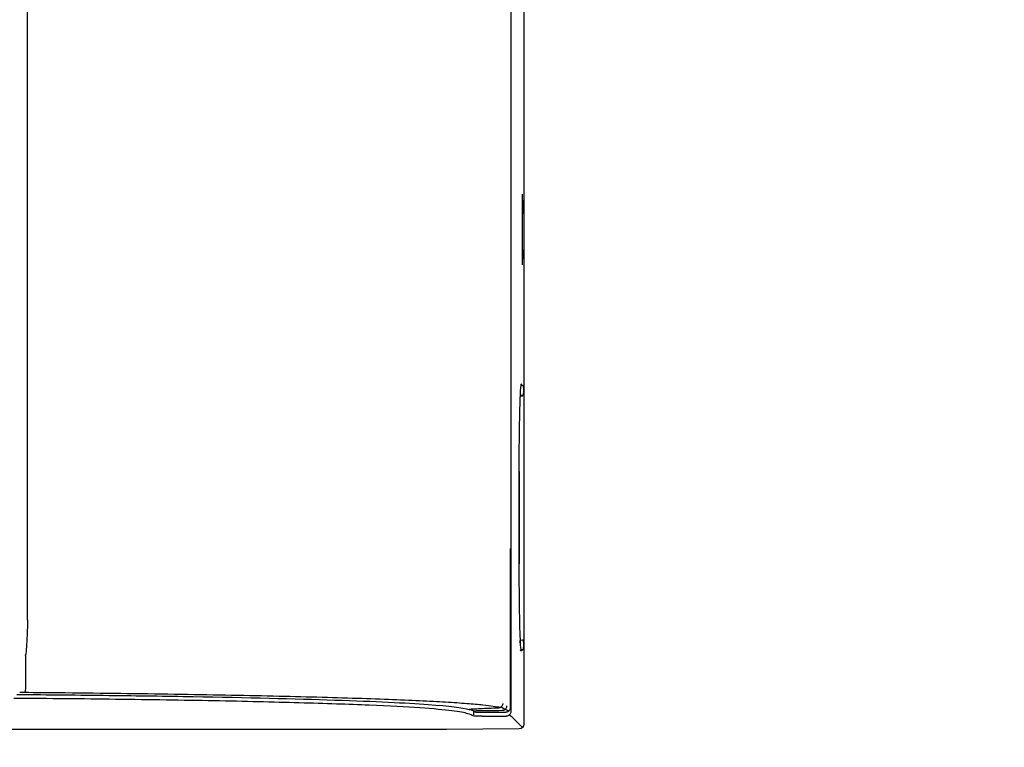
# Model space of a CAD drawing. Header units: millimetres. Extents: x 24385 to 79107, y -56478 to -23676.
# Tile 244 of 256: x 28307 to 28328, y -25731 to -25715. Entities that reach past the tile are written whole.
import ezdxf

# ---------------------------------------------------------------- set-up
doc = ezdxf.new("R2010")
doc.units = ezdxf.units.MM
doc.header["$LTSCALE"] = 2
doc.layers.add('0_OPIS', color=7, linetype='Continuous', lineweight=13)
doc.layers.add('3DPLAN_A_TABELKA POMIESZCZEŃ', color=7, linetype='Continuous', lineweight=0)
doc.layers.add('1', color=7, linetype='Continuous', true_color=0xffffff)
for name, color, linetype in [('3DPLAN_A_KRESKOWANIE 1', 253, 'Continuous'), ('3DPLAN_A_OPIS', 8, 'Continuous'), ('IS_KLIM_urządzenia', 3, 'Continuous')]:
    doc.layers.add(name, color=color, linetype=linetype)
doc.styles.add('ARIAL', font='arial.ttf')

# ---------------------------------------------------------------- blocks, each defined once
blk = doc.blocks.new('scienna')
at = {"layer": '1', "color": 3, "linetype": 'Continuous'}
for p, q in [((37544.427, 3090.376), (37564.952, 3090.376)), ((37564.546, 3090.348), (37564.546, 3090.348)), ((37564.666, 3090.365), (37564.952, 3090.365)), ((37565.932, 3090.347), (37564.669, 3090.347)), ((37565.932, 3090.346), (37564.669, 3090.346)), ((37564.669, 3090.346), (37564.669, 3090.346)), ((37565.749, 3090.386), (37564.952, 3090.386)), ((37565.749, 3090.386), (37564.952, 3090.385)), ((37564.952, 3090.383), (37564.952, 3090.385)), ((37564.952, 3090.383), (37564.952, 3090.346)), ((37565.748, 3090.376), (37575.949, 3090.376)), ((37565.749, 3090.386), (37565.749, 3090.384)), ((37565.749, 3090.384), (37565.749, 3090.346)), ((37565.749, 3090.365), (37565.936, 3090.365)), ((37568.648, 3090.317), (37568.648, 3090.356)), ((37568.657, 3090.318), (37568.653, 3090.345)), ((37568.703, 3090.371), (37568.822, 3090.371)), ((37568.872, 3090.345), (37568.864, 3090.295)), ((37568.877, 3090.312), (37568.877, 3090.356)), ((37572.498, 3090.283), (37570.506, 3090.283)), ((37572.498, 3090.277), (37570.506, 3090.277)), ((37572.498, 3090.277), (37570.506, 3090.277)), ((37572.498, 3090.277), (37572.498, 3090.277)), ((37574.14, 3090.295), (37574.132, 3090.345)), ((37574.182, 3090.371), (37574.301, 3090.371)), ((37574.351, 3090.345), (37574.344, 3090.302)), ((37574.356, 3090.356), (37574.356, 3090.318)), ((37575.813, 3090.14), (37576.02, 3090.347)), ((37576.05, 3090.277), (37576.061, 3088.714)), ((37481.657, 3090.094), (37575.678, 3090.094)), ((37575.588, 3090.089), (37572.166, 3090.089)), ((37575.588, 3090.089), (37575.588, 3090.089)), ((37575.776, 3089.481), (37575.776, 3089.996)), ((37575.636, 3089.964), (37575.58, 3089.886)), ((37575.692, 3089.485), (37575.692, 3089.485)), ((37575.667, 3089.296), (37575.748, 3089.296)), ((37576.063, 3088.07), (37576.063, 3060.946)), ((37573.704, 3079.693), (37483.582, 3079.693)), ((37574.469, 3079.648), (37574.469, 3079.648)), ((37574.473, 3079.648), (37575.169, 3079.648))]:
    blk.add_line(p, q, dxfattribs=at)
at = {"layer": '1', "color": 3, "linetype": 'Continuous', "extrusion": (0, 0, -1)}
for centre, major_axis, ratio, start_param, end_param in [((37564.671, 3090.349), (0.131, 0), 0.025826, 1.581407, 3.141096), ((37565.931, 3090.349), (0.131, 0), 0.025826, 0.000497, 1.560185), ((37568.699, 3090.37), (0.0506, -0.0001), 0.026853, 1.495654, 4.787428), ((37568.826, 3090.37), (0.0506, 0.0001), 0.026853, 4.63735, 7.929124), ((37574.178, 3090.37), (0.0506, -0.0001), 0.026853, 1.495654, 4.787428), ((37574.193, 3090.284), (0.0525, -0.0113), 0.0247, 3.136269, 4.657709), ((37574.305, 3090.37), (0.0506, 0.0001), 0.026853, 4.63735, 7.929124), ((37575.95, 3090.277), (0.0932, -0.0356), 0.99063, 4.34394, 5.914055), ((37575.771, 3089.487), (0, 0.199), 0.026186, 1.602191, 3.066161), ((37575.998, 3088.07), (0, 2.49), 0.026186, 1.308997, 1.570796)]:
    blk.add_ellipse(centre, major_axis=major_axis, ratio=ratio, start_param=start_param, end_param=end_param, dxfattribs=at)
at = {"layer": '1', "color": 3, "linetype": 'Continuous'}
for centre, major_axis, ratio, start_param, end_param in [((37566.062, 3090.32), (0.0299, -0.0006), 0.999657, 1.590287, 1.873037), ((37568.623, 3090.296), (-0.0299, 0), 0.999657, 4.27564, 4.712389), ((37568.902, 3090.296), (-0.0299, 0), 0.999657, 4.712127, 6.108077), ((37575.641, 3089.356), (0.0429, -0.0252), 0.998669, 6.271471, 6.82579)]:
    blk.add_ellipse(centre, major_axis=major_axis, ratio=ratio, start_param=start_param, end_param=end_param, dxfattribs=at)
for points, knots in [([(37570.506, 3090.277), (37570.257, 3090.277), (37570.013, 3090.278), (37569.557, 3090.283), (37569.348, 3090.287), (37568.828, 3090.3), (37568.623, 3090.313), (37568.623, 3090.326)], [0, 0, 0, 0, 0.25, 0.25, 0.5, 0.5, 1, 1, 1, 1]), ([(37574.381, 3090.326), (37574.378, 3090.319), (37574.33, 3090.313), (37574.143, 3090.301), (37574.004, 3090.296), (37573.483, 3090.282), (37572.996, 3090.277), (37572.498, 3090.277)], [0, 0, 0, 0, 0.245413, 0.245413, 0.496942, 0.496942, 1, 1, 1, 1]), ([(37575.651, 3089.913), (37575.651, 3089.924), (37575.649, 3089.935), (37575.641, 3089.956), (37575.636, 3089.966), (37575.621, 3089.983), (37575.613, 3089.991), (37575.594, 3090.002), (37575.583, 3090.007), (37575.567, 3090.01), (37575.561, 3090.011), (37575.554, 3090.011), (37575.553, 3090.011), (37575.551, 3090.011)], [0, 0, 0, 0, 0.216585, 0.216585, 0.433169, 0.433169, 0.649761, 0.649761, 0.866367, 0.866367, 0.973614, 0.973614, 1, 1, 1, 1]), ([(37575.677, 3090.036), (37575.673, 3090.044), (37575.667, 3090.052), (37575.653, 3090.066), (37575.644, 3090.072), (37575.628, 3090.081), (37575.62, 3090.084), (37575.605, 3090.088), (37575.596, 3090.089), (37575.588, 3090.089)], [0, 0, 0, 0, 0.283039, 0.283039, 0.57366, 0.57366, 0.779892, 0.779892, 1, 1, 1, 1]), ([(37575.687, 3089.99), (37575.687, 3089.99), (37575.687, 3089.99), (37575.687, 3089.994), (37575.687, 3089.996), (37575.686, 3090.012), (37575.683, 3090.024), (37575.677, 3090.036)], [0, 0, 0, 0, 0.011274, 0.011274, 0.195574, 0.195574, 1, 1, 1, 1]), ([(37575.678, 3090.094), (37575.689, 3090.094), (37575.7, 3090.092), (37575.72, 3090.085), (37575.73, 3090.079), (37575.748, 3090.066), (37575.755, 3090.057), (37575.767, 3090.038), (37575.772, 3090.028), (37575.776, 3090.01), (37575.776, 3090.003), (37575.776, 3089.996)], [0, 0, 0, 0, 0.212946, 0.212946, 0.429888, 0.429888, 0.646774, 0.646774, 0.863857, 0.863857, 1, 1, 1, 1]), ([(37575.263, 3079.632), (37575.264, 3079.872), (37575.266, 3080.11), (37575.273, 3080.756), (37575.277, 3081.158), (37575.292, 3082.342), (37575.304, 3083.107), (37575.33, 3084.536), (37575.345, 3085.198), (37575.377, 3086.419), (37575.394, 3086.978), (37575.431, 3087.942), (37575.45, 3088.352), (37575.481, 3088.862), (37575.491, 3089.015), (37575.511, 3089.282), (37575.522, 3089.397), (37575.55, 3089.666), (37575.568, 3089.787), (37575.586, 3089.876)], [0, 0, 0, 0, 0.042916, 0.042916, 0.11821, 0.11821, 0.268798, 0.268798, 0.419385, 0.419385, 0.569973, 0.569973, 0.720561, 0.720561, 0.795855, 0.795855, 0.871148, 0.871148, 1, 1, 1, 1]), ([(37575.502, 3089.923), (37575.503, 3089.923), (37575.505, 3089.923), (37575.51, 3089.923), (37575.515, 3089.923), (37575.53, 3089.92), (37575.541, 3089.916), (37575.56, 3089.905), (37575.569, 3089.898), (37575.584, 3089.881), (37575.59, 3089.872), (37575.598, 3089.851), (37575.601, 3089.84), (37575.601, 3089.829)], [0, 0, 0, 0, 0.027055, 0.027055, 0.113443, 0.113443, 0.335097, 0.335097, 0.556737, 0.556737, 0.778368, 0.778368, 1, 1, 1, 1]), ([(37575.601, 3089.829), (37575.603, 3089.794), (37575.604, 3089.759), (37575.609, 3089.658), (37575.612, 3089.592), (37575.62, 3089.417), (37575.625, 3089.308), (37575.63, 3089.2)], [0, 0, 0, 0, 0.165602, 0.165602, 0.481896, 0.481896, 1, 1, 1, 1]), ([(37575.659, 3089.286), (37575.658, 3089.331), (37575.658, 3089.376), (37575.656, 3089.487), (37575.655, 3089.553), (37575.653, 3089.717), (37575.652, 3089.815), (37575.651, 3089.913)], [0, 0, 0, 0, 0.214085, 0.214085, 0.531806, 0.531806, 1, 1, 1, 1]), ([(37575.69, 3089.356), (37575.691, 3089.356), (37575.691, 3089.357), (37575.691, 3089.362), (37575.692, 3089.368), (37575.692, 3089.383), (37575.692, 3089.393), (37575.693, 3089.416), (37575.693, 3089.429), (37575.693, 3089.456), (37575.693, 3089.471), (37575.692, 3089.485)], [0, 0, 0, 0, 0.115523, 0.115523, 0.336676, 0.336676, 0.557781, 0.557781, 0.778891, 0.778891, 1, 1, 1, 1]), ([(37575.31, 3079.461), (37575.314, 3080.144), (37575.321, 3080.809), (37575.336, 3082.078), (37575.345, 3082.681), (37575.375, 3084.404), (37575.4, 3085.452), (37575.443, 3086.736), (37575.458, 3087.119), (37575.49, 3087.795), (37575.507, 3088.08), (37575.558, 3088.784), (37575.594, 3089.052), (37575.63, 3089.2)], [0, 0, 0, 0, 0.125, 0.125, 0.25, 0.25, 0.5, 0.5, 0.625, 0.625, 0.75, 0.75, 1, 1, 1, 1]), ([(37575.772, 3089.288), (37575.756, 3089.26), (37575.74, 3089.227), (37575.703, 3089.099), (37575.682, 3088.991), (37575.64, 3088.661), (37575.619, 3088.434), (37575.579, 3087.842), (37575.56, 3087.478), (37575.523, 3086.611), (37575.506, 3086.101), (37575.475, 3084.981), (37575.46, 3084.368), (37575.435, 3083.041), (37575.424, 3082.326), (37575.406, 3080.887), (37575.399, 3080.161), (37575.394, 3079.397)], [0, 0, 0, 0, 0.095781, 0.095781, 0.22597, 0.22597, 0.356159, 0.356159, 0.486348, 0.486348, 0.616537, 0.616537, 0.746727, 0.746727, 0.876916, 0.876916, 1, 1, 1, 1]), ([(37575.63, 3089.2), (37575.638, 3089.229), (37575.646, 3089.254), (37575.656, 3089.279), (37575.657, 3089.283), (37575.659, 3089.286)], [0, 0, 0, 0, 0.850141, 0.850141, 1, 1, 1, 1]), ([(37575.659, 3089.286), (37575.659, 3089.281), (37575.658, 3089.275), (37575.655, 3089.268), (37575.655, 3089.267), (37575.654, 3089.265)], [0, 0, 0, 0, 0.782373, 0.782373, 1, 1, 1, 1]), ([(37573.704, 3079.694), (37573.761, 3079.693), (37573.819, 3079.692), (37573.99, 3079.687), (37574.105, 3079.681), (37574.268, 3079.67), (37574.317, 3079.667), (37574.384, 3079.662), (37574.402, 3079.661), (37574.427, 3079.659), (37574.433, 3079.658), (37574.442, 3079.657), (37574.444, 3079.657), (37574.447, 3079.656), (37574.448, 3079.656), (37574.449, 3079.656), (37574.449, 3079.656), (37574.449, 3079.656)], [0, 0, 0, 0, 0.230625, 0.230625, 0.691473, 0.691473, 0.887372, 0.887372, 0.960328, 0.960328, 0.986369, 0.986369, 0.995651, 0.995651, 0.998924, 0.998924, 1, 1, 1, 1]), ([(37574.469, 3079.648), (37574.466, 3079.649), (37574.462, 3079.65), (37574.456, 3079.652), (37574.452, 3079.654), (37574.449, 3079.656)], [0, 0, 0, 0, 0.499848, 0.499848, 1, 1, 1, 1]), ([(37575.169, 3079.648), (37575.18, 3079.648), (37575.192, 3079.648), (37575.213, 3079.646), (37575.223, 3079.644), (37575.24, 3079.641), (37575.248, 3079.639), (37575.26, 3079.634), (37575.264, 3079.631), (37575.267, 3079.628), (37575.267, 3079.628), (37575.268, 3079.627), (37575.268, 3079.626), (37575.269, 3079.625)], [0, 0, 0, 0, 0.224103, 0.224103, 0.448205, 0.448205, 0.672308, 0.672308, 0.896412, 0.896412, 0.939569, 0.939569, 1, 1, 1, 1])]:
    blk.add_open_spline(points, degree=3, knots=knots, dxfattribs=at)
for points, degree in [([(37574.352, 3090.296), (37574.354, 3090.304)], 1), ([(37575.666, 3090.052), (37575.656, 3090.029), (37575.645, 3090.001), (37575.635, 3089.966)], 3), ([(37575.692, 3089.485), (37575.69, 3089.738), (37575.687, 3089.99)], 2), ([(37575.813, 3090.14), (37575.794, 3090.12), (37575.775, 3090.097), (37575.756, 3090.057)], 3), ([(37575.601, 3089.829), (37575.601, 3089.829), (37575.601, 3089.829), (37575.601, 3089.829)], 3), ([(37575.651, 3089.913), (37575.651, 3089.913), (37575.651, 3089.913), (37575.651, 3089.913)], 3), ([(37575.656, 3089.265), (37575.657, 3089.267)], 1), ([(37575.669, 3089.3), (37575.677, 3089.318), (37575.685, 3089.329)], 2), ([(37574.473, 3079.648), (37574.472, 3079.648), (37574.471, 3079.648), (37574.469, 3079.648)], 3), ([(37575.169, 3079.648), (37575.169, 3079.648), (37575.169, 3079.648), (37575.169, 3079.648)], 3), ([(37575.261, 3079.529), (37575.262, 3079.563), (37575.262, 3079.598), (37575.262, 3079.632)], 3)]:
    blk.add_open_spline(points, degree=degree, dxfattribs=at)
blk = doc.blocks.new('kondygnacja -1')
at = {"layer": '3DPLAN_A_KRESKOWANIE 1'}
h = blk.add_hatch(dxfattribs=at)
h.set_pattern_fill('ANSI31', color=256, scale=7.5, style=0)
h.set_pattern_definition([(45, (23044.838, -26883.88), (-16.83798, 16.83798), [])])
h.paths.add_polyline_path([(31677.485, -24430.84), (30214.868, -24430.84), (30214.868, -24470.84), (30429.606, -24470.84), (30429.606, -24477.84), (30447.606, -24477.84), (30447.606, -24818.84), (30476.606, -24818.84), (30476.606, -24470.84), (31012.606, -24470.84), (31012.606, -24478.84), (31079.606, -24478.84), (31079.606, -24470.84), (31638.606, -24470.84), (31638.606, -25036.84), (31079.606, -25036.84), (31079.606, -25028.84), (31012.606, -25028.84), (31012.606, -25036.84), (30611.38, -25036.84), (30611.38, -25072.84), (31023.606, -25072.84), (31034.606, -25082.84), (31034.606, -25330.84), (31023.606, -25340.84), (30831.396, -25340.84, -0.038531), (30832.58, -25356.183), (30832.58, -25371.84), (31079.606, -25371.84), (31079.606, -25072.84), (31638.606, -25072.84), (31638.606, -25943.84), (30832.58, -25943.84), (30832.58, -26009.84), (31677.485, -26009.84)])
h.paths.add_polyline_path([(30682.606, -26009.84), (30832.58, -26009.84), (30832.58, -25943.84), (30760.606, -25943.84), (30760.606, -25454.668), (30735.606, -25464.584), (30735.606, -25943.84), (30682.606, -25943.84)])
h.paths.add_polyline_path([(30679.606, -25371.84), (30735.606, -25371.84), (30735.606, -25464.584), (30760.606, -25454.668), (30760.606, -25371.84), (30832.58, -25371.84), (30832.58, -25356.183, 0.038531), (30831.396, -25340.84), (30679.606, -25340.84)])
h.paths.add_polyline_path([(30355.83, -25371.84), (30425.606, -25371.84), (30425.606, -25379.84), (30463.606, -25379.84), (30463.606, -25424.739), (30471.606, -25424.739), (30471.606, -25395.84), (30533.606, -25395.84), (30533.606, -25371.84), (30576.606, -25371.84), (30576.606, -25341.84), (30472.606, -25341.84), (30472.606, -25326.84), (30427.606, -25326.84), (30427.606, -25341.84), (30355.83, -25341.84)])
h.paths.add_polyline_path([(30456.606, -25936.84), (30425.606, -25936.84), (30425.606, -25945.84), (30380.606, -25945.84), (30380.606, -26009.84), (30512.606, -26009.84), (30512.606, -25943.84), (30466.606, -25943.84), (30466.606, -25712.84), (30456.606, -25712.84)])
h.paths.add_polyline_path([(28888.606, -25941.84), (28888.606, -26009.84), (29013.606, -26009.84), (29013.606, -25941.84)])
h.paths.add_polyline_path([(28591.166, -26009.84), (28591.166, -25944.84), (28547.606, -25944.84), (28547.606, -26009.84)])
h.paths.add_polyline_path([(28624.606, -25870.534), (28654.797, -25870.534), (28654.797, -25924.534), (28624.606, -25924.534), (28624.606, -25944.84), (28591.166, -25944.84), (28591.166, -26009.84), (28713.606, -26009.84), (28713.606, -25941.84), (28672.606, -25941.84), (28672.606, -25932.84), (28657.606, -25932.84), (28657.606, -25716.84), (28624.606, -25716.84)])
h.paths.add_polyline_path([(28372.606, -25944.84), (28328.606, -25944.84), (28328.606, -25907.84), (28282.606, -25907.84), (28282.606, -25944.84), (28248.606, -25944.84), (28248.606, -26009.84), (28372.606, -26009.84)])
h.paths.add_polyline_path([(28092.606, -25563.84), (28054.606, -25563.84), (28054.606, -25383.84), (28067.602, -25383.84), (28067.606, -25375.84), (28340.606, -25375.84), (28340.606, -25341.84), (28070.606, -25341.84), (28070.606, -25332.84), (28030.606, -25332.84), (28030.606, -25395.598), (28048.707, -25395.598), (28048.707, -25449.598), (28030.606, -25449.598), (28030.606, -26009.84), (28073.606, -26009.84), (28073.606, -25944.84), (28054.606, -25944.84), (28054.606, -25668.84), (28092.606, -25668.84)])
h.paths.add_polyline_path([(27949.606, -25495.746), (27949.606, -25507.746), (27983.295, -25507.746), (27983.295, -25521.746), (27949.606, -25521.746), (27949.606, -25531.84), (27999.606, -25531.84), (27999.606, -25934.84), (27982.606, -25934.84), (27982.606, -25942.84), (27947.606, -25942.84), (27947.606, -26009.84), (28026.624, -26009.84), (28026.624, -25449.598), (27999.606, -25449.598), (27999.606, -25463.84), (27949.606, -25463.84), (27949.606, -25481.746), (27983.295, -25481.746), (27983.295, -25495.746)])
h.paths.add_polyline_path([(27982.606, -25361.84), (27952.606, -25361.84), (27952.606, -25332.84), (28026.624, -25332.84), (28026.624, -25395.598), (27999.606, -25395.598), (27999.606, -25377.84), (27982.606, -25377.84)])
h.paths.add_polyline_path([(26818.606, -25892.84), (26781.485, -25892.84), (26781.485, -26009.84), (26894.541, -26009.84), (26894.541, -25942.84), (26830.606, -25942.84), (26830.606, -25930.84), (26818.606, -25930.84)])
h.paths.add_polyline_path([(26894.541, -26009.84), (27115.936, -26009.84), (27115.936, -25942.84), (26894.541, -25942.84)])
h.paths.add_polyline_path([(27115.936, -25942.84), (27115.936, -26009.84), (27466.606, -26009.84), (27466.606, -25942.84), (27427.606, -25942.84), (27427.606, -25933.84), (27384.606, -25933.84), (27384.606, -25942.84)])
h.paths.add_polyline_path([(27641.606, -25942.84), (27641.606, -26009.84), (27802.606, -26009.84), (27802.606, -25942.84)])
h.paths.add_polyline_path([(30621.105, -25040.467), (30688.374, -25040.467), (30688.374, -25072.867), (30621.105, -25072.867)], flags=24)
at = {"layer": '3DPLAN_A_OPIS', "color": 1, "lineweight": 30, "style": 'ARIAL'}
for tag, p in [('PRZESUNIĘCIE_WEJŚCIA', (27655.165, -24535.333)), ('WYŁĄCZONE', (27007.179, -24723.982)), ('Z_OPRACOWANIA', (26996.84, -24746.417)), ('WYŁĄCZONE', (30803.053, -24760.867)), ('Z_OPRACOWANIA', (30792.713, -24783.301)), ('WYŁĄCZONE', (28894.898, -24826.593)), ('Z_OPRACOWANIA', (28884.559, -24849.027)), ('POWIĘKSZENIE_WEJŚCIA', (28313.679, -25144.412)), ('POWIĘKSZENIE_WEJŚCIA', (29600.622, -25191.363)), ('POWIĘKSZENIE_WEJŚCIA', (28011.449, -25235.417)), ('WYŁĄCZONE', (29754.423, -25678.169)), ('Z_OPRACOWANIA', (29744.084, -25700.603)), ('WYJŚCIE_EWAKUACYJNE', (27763.791, -26106.068))]:
    blk.add_attdef(tag, p, '', height=12, dxfattribs=at)
at = {"layer": '3DPLAN_A_OPIS', "color": 0, "lineweight": 30, "style": 'ARIAL'}
for tag, p in [('UGUL_1', (29350.296, -24586.012)), ('UGUL_2', (29622.921, -24586.012)), ('UGUL_3', (29833.15, -24586.012))]:
    blk.add_attdef(tag, p, '', height=12, dxfattribs=at)
at = {"layer": '3DPLAN_A_TABELKA POMIESZCZEŃ', "ltscale": 0.5, "style": 'ARIAL'}
for tag, p in [('KURTYNA', (27861.913, -26064.849)), ('POWIETRZNA', (27861.913, -26084.562))]:
    blk.add_attdef(tag, p, '', height=12, dxfattribs=at)

msp = doc.modelspace()

# ---------------------------------------------------------------- block references
at = {"layer": '0_OPIS'}
msp.add_blockref('kondygnacja -1', (0, 0), dxfattribs=at)
at = {"layer": 'IS_KLIM_urządzenia', "rotation": 270}
msp.add_blockref('scienna', (25227.034, 11845.852), dxfattribs=at)

doc.saveas('drawing.dxf')
